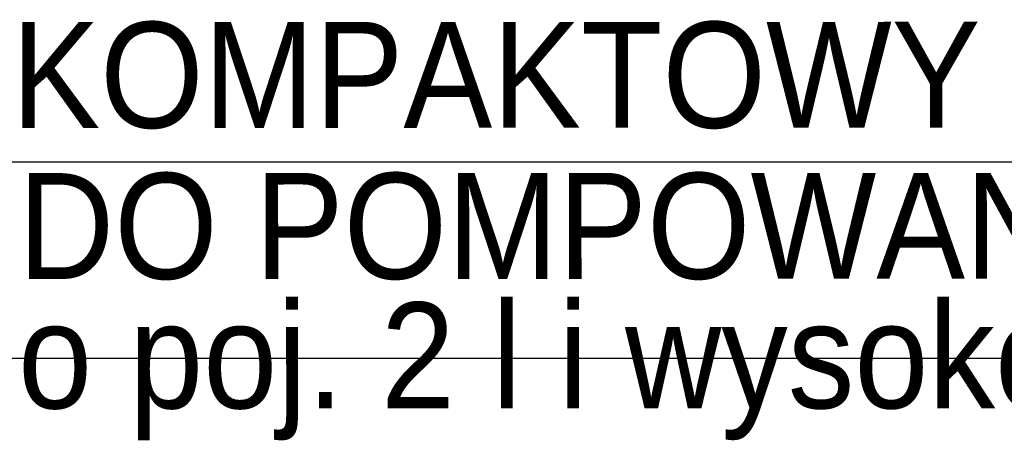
# Model space of a CAD drawing. Header units: millimetres. Extents: x -53858 to 733, y -20463 to 1307.
# Tile 10 of 256: x -49322 to -49154, y -18694 to -18622. Entities that reach past the tile are written whole.
import ezdxf

# ---------------------------------------------------------------- set-up
doc = ezdxf.new("R2010")
doc.units = ezdxf.units.MM
doc.layers.add('is_k_przewod_ciś_opis_aranz', color=246, linetype='Continuous', lineweight=30)
doc.layers.add('IS_PODKLAD', color=252, linetype='Continuous')
doc.layers.add('XREF_2024_11_27_RZUT_BASEN_CAD$0$_ściany', color=8, linetype='Continuous')
doc.styles.add('styl_FI', font='arial.ttf', dxfattribs={"width": 0.9, "height": 16})

# ---------------------------------------------------------------- blocks, each defined once
blk = doc.blocks.new('XREF_2024_11_27_RZUT_BASEN_CAD')
at = {"layer": 'XREF_2024_11_27_RZUT_BASEN_CAD$0$_ściany'}
blk.add_line((-49842.44, -18679.93), (-48939.95, -18679.93), dxfattribs=at)

msp = doc.modelspace()

# ---------------------------------------------------------------- linework, layer by layer
at = {"layer": 'is_k_przewod_ciś_opis_aranz'}
msp.add_line((-49324.7, -18646.54), (-48833.57, -18646.54), dxfattribs=at)

# ---------------------------------------------------------------- block references
at = {"layer": 'IS_PODKLAD'}
msp.add_blockref('XREF_2024_11_27_RZUT_BASEN_CAD', (0, 0), dxfattribs=at)

# ---------------------------------------------------------------- texts
at = {"layer": 'is_k_przewod_ciś_opis_aranz', "style": 'styl_FI', "width": 0.9}
for s, p in [('KOMPAKTOWY AUTOMATYCZNY AGREGAT', (-49323.14, -18640.8, 0)), ('DO POMPOWANIA ŚCIEKÓW ', (-49321.99, -18666.47, 0)), ('o poj. 2 l i wysokości podnoszenia 3 m', (-49321.99, -18688.47, 0))]:
    msp.add_text(s, height=18, rotation=0.0111, dxfattribs=at).set_placement(p)

doc.saveas('drawing.dxf')
